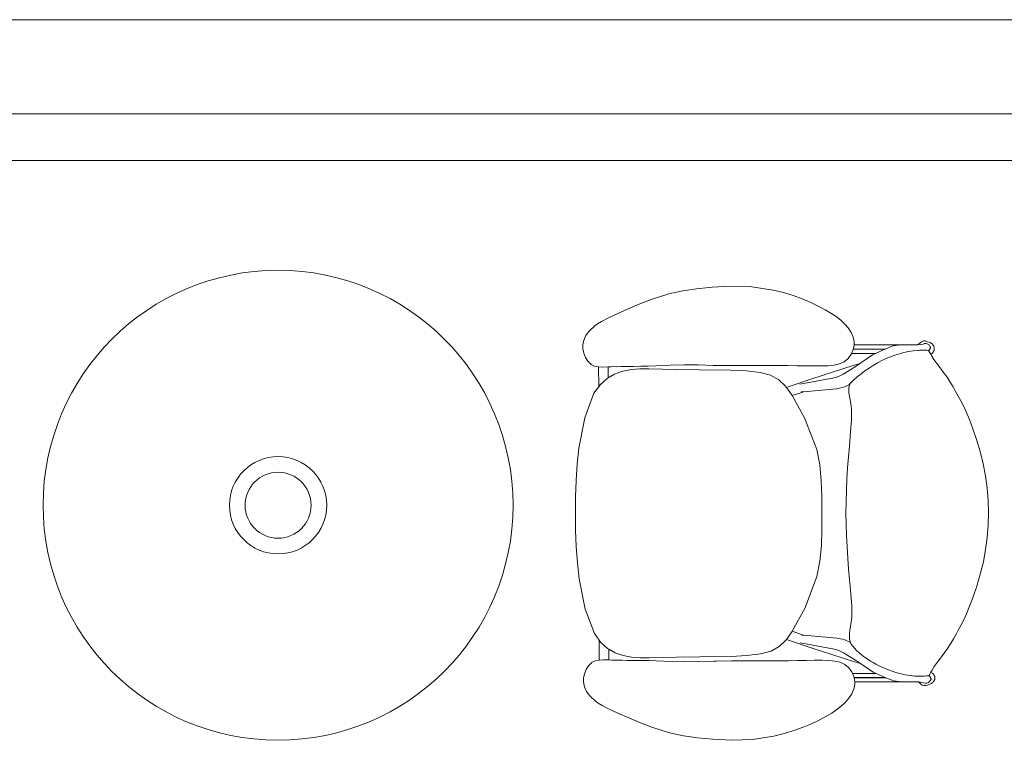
# Model space of a CAD drawing. Header units: millimetres. Extents: x 99250 to 122845, y -19292 to 18303.
# Tile 31 of 99: x 108256 to 109853, y 17133 to 18302. Entities that reach past the tile are written whole.
import ezdxf

# ---------------------------------------------------------------- set-up
doc = ezdxf.new("R2010")
doc.units = ezdxf.units.MM
doc.header["$MEASUREMENT"] = 0
doc.layers.add('IRISH HOUSE_HYD AIRPORT_DRAINAGE LAYOUT 1$0$GREY SCALE', color=8, linetype='Continuous')
doc.layers.add('IRISH HOUSE_HYD AIRPORT_DRAINAGE LAYOUT 1$0$GREYSCALE', color=8, linetype='Continuous', lineweight=0)
doc.layers.add('M-MEP-ELPR-EQUIP', color=6, linetype='Continuous', lineweight=20)

# ---------------------------------------------------------------- blocks, each defined once
blk = doc.blocks.new('IRISH HOUSE_HYD AIRPORT_DRAINAGE LAYOUT 1$0$FLOOR PLAN')
at = {"layer": 'IRISH HOUSE_HYD AIRPORT_DRAINAGE LAYOUT 1$0$GREYSCALE', "color": 8, "lineweight": 0, "ltscale": 0.2}
blk.add_line((21163.6, 18301.8), (1808.8, 18301.8), dxfattribs=at)
at = {"layer": 'IRISH HOUSE_HYD AIRPORT_DRAINAGE LAYOUT 1$0$GREYSCALE', "color": 8, "lineweight": 0, "ltscale": 0.25}
for p, q in [((21163.6, 18149.4), (1806, 18149.4)), ((6935.6, 18149.4), (21163.6, 18149.4)), ((8543.7, 18149.4), (21163.6, 18149.4)), ((21163.6, 18073.2), (6935.6, 18073.2))]:
    blk.add_line(p, q, dxfattribs=at)
at = {"layer": 'IRISH HOUSE_HYD AIRPORT_DRAINAGE LAYOUT 1$0$GREYSCALE', "color": 8, "lineweight": 0}
for p, q in [((9308.7, 17857.1), (9280.1, 17847.9)), ((9331.6, 17862.1), (9308.7, 17857.1)), ((9354, 17865.4), (9331.6, 17862.1)), ((9379.2, 17867.9), (9354, 17865.4)), ((9409.6, 17869.6), (9379.2, 17867.9)), ((9443.4, 17868.7), (9409.6, 17869.6)), ((9477.9, 17863.2), (9443.4, 17868.7)), ((9494.7, 17859.1), (9477.9, 17863.2)), ((9510.6, 17854.3), (9494.7, 17859.1)), ((9262, 17840.7), (9243, 17832.7)), ((9280.1, 17847.9), (9262, 17840.7)), ((9525.4, 17848.9), (9510.6, 17854.3)), ((9539, 17843.2), (9525.4, 17848.9)), ((9551.3, 17837.3), (9539, 17843.2)), ((9225, 17824.7), (9210, 17817.6)), ((9243, 17832.7), (9225, 17824.7)), ((9562.3, 17831.5), (9551.3, 17837.3)), ((9571.9, 17826), (9562.3, 17831.5)), ((9580.3, 17820.4), (9571.9, 17826)), ((9193.3, 17808.5), (9189.1, 17805.4)), ((9199.8, 17812.4), (9193.3, 17808.5)), ((9210, 17817.6), (9199.8, 17812.4)), ((9587.6, 17814.5), (9580.3, 17820.4)), ((9594.2, 17808.2), (9587.6, 17814.5)), ((9594.2, 17808.2), (9600, 17801.8)), ((9174.4, 17789.5), (9177, 17793.3)), ((9177, 17793.3), (9179.9, 17796.7)), ((9183.1, 17799.9), (9179.9, 17796.7)), ((9186.1, 17802.7), (9183.1, 17799.9)), ((9189.1, 17805.4), (9186.1, 17802.7)), ((9604.8, 17794.7), (9600, 17801.8)), ((9604.8, 17794.7), (9608.1, 17787)), ((9170.3, 17779.9), (9169.4, 17774.2)), ((9172.1, 17785), (9170.3, 17779.9)), ((9174.4, 17789.5), (9172.1, 17785)), ((9608.1, 17787), (9608.4, 17785.2)), ((9609.4, 17779.1), (9608.4, 17785.2)), ((9609.3, 17774.2), (9609.7, 17776.8)), ((9609.4, 17778.9), (9609.4, 17779.1)), ((9609.4, 17778.9), (9609.7, 17776.8)), ((9687.3, 17774.6), (9685.3, 17774.4)), ((9690.3, 17774.6), (9687.3, 17774.6)), ((9690.3, 17774.6), (9701.9, 17774.6)), ((9704.8, 17774.6), (9701.9, 17774.6)), ((9712.6, 17774.4), (9704.8, 17774.6)), ((9721.3, 17775.6), (9713, 17774.5)), ((9713, 17774.5), (9713.7, 17775.4)), ((9716.3, 17777.6), (9713.7, 17775.4)), ((9718.7, 17779.6), (9716.3, 17777.6)), ((9721.7, 17780.7), (9718.7, 17779.6)), ((9721.3, 17775.6), (9723.7, 17776.4)), ((9724.8, 17780.7), (9721.7, 17780.7)), ((9723.7, 17776.4), (9726.4, 17776.4)), ((9727.7, 17779.6), (9724.8, 17780.7)), ((9726.4, 17776.4), (9728.9, 17775.6)), ((9727.7, 17779.6), (9732.5, 17778)), ((9728.9, 17775.6), (9730.9, 17774.2)), ((9732.5, 17778), (9736.4, 17775.4)), ((9736.4, 17775.4), (9737.3, 17774.2)), ((9169.4, 17774.2), (9169.6, 17767.9)), ((9169.6, 17767.9), (9171.1, 17760.9)), ((9171.1, 17760.9), (9173.9, 17754.1)), ((9599.6, 17752.4), (9604.6, 17759.1)), ((9604.6, 17759.1), (9605.2, 17760.5)), ((9605.2, 17760.5), (9607.9, 17766.8)), ((9644.2, 17760.5), (9605.2, 17760.5)), ((9607.9, 17766.8), (9608, 17767.1)), ((9608, 17767.1), (9608.2, 17767.6)), ((9608, 17767.1), (9659, 17767.2)), ((9608.2, 17767.6), (9608.5, 17768.4)), ((9660.2, 17767.7), (9608.2, 17767.6)), ((9608.5, 17768.4), (9609.3, 17774.2)), ((9685.3, 17774.4), (9609.3, 17774.2)), ((9644.2, 17760.5), (9639.4, 17758.4)), ((9659, 17767.2), (9644.2, 17760.5)), ((9660.2, 17767.7), (9659, 17767.2)), ((9669.4, 17771.8), (9660.2, 17767.7)), ((9672.5, 17772.7), (9669.4, 17771.8)), ((9685.3, 17774.4), (9672.5, 17772.7)), ((9712.6, 17774.4), (9713, 17774.5)), ((9730.3, 17765.2), (9730.2, 17765.5)), ((9730.3, 17765.2), (9730.9, 17765.6)), ((9731.9, 17762.4), (9730.3, 17765.2)), ((9730.9, 17774.2), (9732.2, 17772.3)), ((9731.1, 17765.9), (9730.9, 17765.6)), ((9732.2, 17767.6), (9731.1, 17765.9)), ((9733.7, 17759.1), (9731.9, 17762.4)), ((9732.4, 17772), (9732.2, 17772.3)), ((9732.2, 17767.6), (9732.5, 17767.9)), ((9732.6, 17771.7), (9732.4, 17772)), ((9732.5, 17767.9), (9732.6, 17768.1)), ((9732.7, 17771.5), (9732.6, 17771.7)), ((9732.6, 17768.1), (9732.7, 17768.3)), ((9732.8, 17771.3), (9732.7, 17771.5)), ((9732.7, 17768.3), (9732.8, 17768.5)), ((9732.9, 17771.2), (9732.8, 17771.3)), ((9732.8, 17768.5), (9732.9, 17768.6)), ((9733, 17771.1), (9732.9, 17771.2)), ((9732.9, 17768.6), (9733, 17768.7)), ((9733, 17771), (9733, 17771.1)), ((9733.1, 17770.9), (9733, 17771)), ((9733, 17768.8), (9733.1, 17768.9)), ((9733, 17768.7), (9733, 17768.8)), ((9733.1, 17770.8), (9733.1, 17770.9)), ((9733.1, 17770.9), (9733.1, 17770.9)), ((9733.1, 17770.7), (9733.1, 17770.8)), ((9733.2, 17770.7), (9733.1, 17770.7)), ((9733.1, 17769), (9733.1, 17769.1)), ((9733.1, 17769.1), (9733.2, 17769.1)), ((9733.1, 17768.9), (9733.1, 17769)), ((9733.1, 17768.9), (9733.1, 17768.9)), ((9733.2, 17770.6), (9733.2, 17770.7)), ((9733.2, 17770.5), (9733.2, 17770.6)), ((9733.2, 17770.4), (9733.2, 17770.5)), ((9733.2, 17770.5), (9733.2, 17770.5)), ((9733.2, 17770.3), (9733.2, 17770.4)), ((9733.3, 17770.3), (9733.2, 17770.3)), ((9733.2, 17769.4), (9733.3, 17769.5)), ((9733.2, 17769.3), (9733.2, 17769.4)), ((9733.2, 17769.4), (9733.2, 17769.4)), ((9733.2, 17769.2), (9733.2, 17769.3)), ((9733.2, 17769.1), (9733.2, 17769.2)), ((9733.2, 17769.2), (9733.2, 17769.2)), ((9733.3, 17770.2), (9733.3, 17770.3)), ((9733.3, 17770.1), (9733.3, 17770.2)), ((9733.3, 17770.2), (9733.3, 17770.2)), ((9733.3, 17770), (9733.3, 17770.1)), ((9733.3, 17769.9), (9733.3, 17770)), ((9733.3, 17770), (9733.3, 17770)), ((9733.3, 17769.8), (9733.3, 17769.9)), ((9733.3, 17769.7), (9733.3, 17769.8)), ((9733.3, 17769.8), (9733.3, 17769.8)), ((9733.3, 17769.6), (9733.3, 17769.7)), ((9733.3, 17769.5), (9733.3, 17769.6)), ((9733.3, 17769.6), (9733.3, 17769.6)), ((9736.5, 17760.9), (9733.7, 17759.1)), ((9734.9, 17757), (9733.7, 17759.1)), ((9737.3, 17762.1), (9736.5, 17760.9)), ((9737.3, 17774.2), (9738, 17773.1)), ((9738, 17763.2), (9737.3, 17762.1)), ((9738, 17773.1), (9738.5, 17772.1)), ((9738.5, 17764.2), (9738, 17763.2)), ((9738.5, 17772.1), (9738.9, 17771.2)), ((9738.9, 17765.1), (9738.5, 17764.2)), ((9738.9, 17771.2), (9739.2, 17770.4)), ((9739.2, 17765.9), (9738.9, 17765.1)), ((9739.2, 17770.4), (9739.4, 17769.6)), ((9739.4, 17766.7), (9739.2, 17765.9)), ((9739.4, 17769.6), (9739.4, 17768.9)), ((9739.4, 17768.9), (9739.5, 17768.2)), ((9739.5, 17768.2), (9739.4, 17767.4)), ((9739.4, 17767.4), (9739.4, 17766.7)), ((9173.9, 17754.1), (9177.7, 17747.9)), ((9177.7, 17747.9), (9182.4, 17743.1)), ((9182.4, 17743.1), (9182.7, 17742.8)), ((9182.7, 17742.8), (9188.4, 17740)), ((9577.2, 17741.7), (9585.8, 17743.7)), ((9585.8, 17743.7), (9593.2, 17747.1)), ((9593.2, 17747.1), (9599.6, 17752.4)), ((9607.7, 17741.1), (9618.9, 17744.3)), ((9618.9, 17744.3), (9610.9, 17738.8)), ((9639.4, 17758.4), (9618.9, 17744.3)), ((9738.7, 17750.9), (9734.9, 17757)), ((9743.5, 17744.3), (9738.7, 17750.9)), ((9748.9, 17737.3), (9743.5, 17744.3)), ((9188.4, 17740), (9194.6, 17738.7)), ((9194.6, 17738.7), (9195, 17738.7)), ((9195, 17738.7), (9195, 17739)), ((9195, 17738.7), (9201.4, 17738.4)), ((9195, 17738.7), (9195.1, 17706.5)), ((9201.4, 17738.4), (9210.5, 17738.7)), ((9210.5, 17738.7), (9210.5, 17739)), ((9215.6, 17738.8), (9210.5, 17738.7)), ((9210.5, 17720.9), (9210.5, 17738.7)), ((9221, 17726.9), (9210.5, 17720.9)), ((9223.3, 17739.1), (9215.6, 17738.8)), ((9221, 17726.9), (9234, 17731.5)), ((9231.6, 17739.2), (9223.3, 17739)), ((9223.3, 17739), (9223.3, 17739.1)), ((9241, 17739.3), (9231.6, 17739.2)), ((9234, 17731.5), (9234.2, 17731.5)), ((9234.2, 17731.5), (9247.8, 17734.2)), ((9251.7, 17739.5), (9241, 17739.3)), ((9247.8, 17734.2), (9261.9, 17735.3)), ((9263.3, 17739.6), (9251.7, 17739.5)), ((9261.9, 17735.3), (9262, 17735.3)), ((9262, 17735.3), (9276.3, 17735.5)), ((9275.4, 17739.9), (9263.3, 17739.6)), ((9287.6, 17740.2), (9275.4, 17739.9)), ((9320.7, 17734.5), (9276.3, 17735.5)), ((9310.8, 17741.3), (9287.6, 17740.2)), ((9310.8, 17741.3), (9333.5, 17742)), ((9358.6, 17733.9), (9320.7, 17734.5)), ((9333.5, 17742), (9356.5, 17741.8)), ((9356.5, 17741.8), (9381.5, 17741.2)), ((9409.1, 17733.5), (9358.6, 17733.9)), ((9381.5, 17741.3), (9385.4, 17741.2)), ((9381.5, 17741.2), (9385.4, 17741.2)), ((9385.4, 17741.2), (9409.9, 17740.9)), ((9409.1, 17733.5), (9434.6, 17732.3)), ((9409.9, 17740.9), (9440.4, 17740.9)), ((9434.6, 17732.3), (9457, 17729.7)), ((9440.4, 17740.9), (9471.6, 17741)), ((9457, 17729.7), (9474, 17725.1)), ((9471.6, 17741), (9487, 17741)), ((9487, 17741), (9502.1, 17740.8)), ((9502.1, 17740.8), (9516.8, 17740.6)), ((9516.8, 17740.6), (9530.8, 17740.3)), ((9530.8, 17740.3), (9544, 17740.2)), ((9540.7, 17719.3), (9607.7, 17741.1)), ((9544, 17740.2), (9556.2, 17740.2)), ((9556.2, 17740.2), (9567.1, 17740.6)), ((9567.1, 17740.6), (9577.2, 17741.7)), ((9582.8, 17722.8), (9591.4, 17727.1)), ((9610.9, 17738.8), (9591.4, 17727.1)), ((9750.5, 17735.2), (9748.8, 17737.4)), ((9750.5, 17735.2), (9748.9, 17737.3)), ((9754.6, 17729.7), (9750.5, 17735.2)), ((9760.3, 17721.9), (9754.6, 17729.7)), ((9208.6, 17719.8), (9197.3, 17709.6)), ((9210.5, 17720.9), (9208.6, 17719.8)), ((9474, 17725.1), (9487.1, 17717.9)), ((9487.1, 17717.9), (9497.8, 17707.8)), ((9540.7, 17719.3), (9502.3, 17706.4)), ((9521.2, 17710.7), (9576.9, 17721.1)), ((9576.9, 17721.1), (9582.8, 17722.8)), ((9582.4, 17722.6), (9582.8, 17722.8)), ((9602.4, 17710.2), (9602.8, 17711.5)), ((9765.3, 17714.1), (9760.3, 17721.9)), ((9769.9, 17706.4), (9765.3, 17714.1)), ((9187.4, 17695.8), (9172.4, 17656.2)), ((9195.1, 17706.5), (9187.4, 17695.8)), ((9197.3, 17709.6), (9195.1, 17706.5)), ((9497.8, 17707.8), (9499.6, 17705.4)), ((9499.6, 17705.4), (9502.3, 17706.4)), ((9499.6, 17705.4), (9507.8, 17694)), ((9508.9, 17692.1), (9524.5, 17697.4)), ((9523.6, 17698), (9523.8, 17698)), ((9523.8, 17698), (9527.3, 17698.4)), ((9527.4, 17698.4), (9524.5, 17697.4)), ((9524.5, 17697.4), (9527.3, 17698.4)), ((9527.3, 17698.4), (9527.4, 17698.4)), ((9527.4, 17698.4), (9580.7, 17703)), ((9580.7, 17703), (9590.1, 17705)), ((9593.8, 17706.2), (9590.1, 17705)), ((9593.8, 17706.2), (9602.4, 17710.2)), ((9601, 17696.6), (9601.1, 17705.5)), ((9602.3, 17687.8), (9601, 17696.6)), ((9601.1, 17705.5), (9602.4, 17710.2)), ((9774.1, 17698.8), (9769.9, 17706.4)), ((9778.2, 17691.2), (9774.1, 17698.8)), ((9507.8, 17694), (9508.9, 17692.1)), ((9508.9, 17692.1), (9529.4, 17655.2)), ((9603.9, 17679.1), (9602.3, 17687.8)), ((9604.9, 17670.7), (9603.9, 17679.1)), ((9782.3, 17683.7), (9778.2, 17691.2)), ((9786.6, 17675.5), (9782.3, 17683.7)), ((9605.2, 17661.8), (9604.9, 17670.7)), ((9791.2, 17665.7), (9786.6, 17675.5)), ((9796.3, 17653.6), (9791.2, 17665.7)), ((9172.4, 17656.2), (9163.1, 17607)), ((9529.4, 17655.2), (9530, 17653.6)), ((9530, 17653.6), (9548.7, 17604.6)), ((9604.2, 17640.4), (9605, 17651.9)), ((9605, 17651.9), (9605.2, 17661.8)), ((9802, 17638.3), (9796.3, 17653.6)), ((9603.1, 17626.3), (9604.2, 17640.4)), ((9808, 17620.7), (9802, 17638.3)), ((9601.7, 17610), (9603.1, 17626)), ((9603.1, 17626), (9603.1, 17626.3)), ((9813.7, 17601.6), (9808, 17620.7)), ((9163.1, 17607), (9160.3, 17581)), ((9553.6, 17579.7), (9548.7, 17604.6)), ((9600.2, 17592.7), (9601.7, 17610)), ((9818.7, 17581.7), (9813.7, 17601.6)), ((9598.8, 17574.7), (9600.2, 17592.7)), ((9160.3, 17581), (9158.5, 17554.6)), ((9556.2, 17554), (9553.6, 17579.7)), ((9597.8, 17556.5), (9598.8, 17574.7)), ((9822.5, 17561.8), (9818.7, 17581.7)), ((9158.5, 17554.6), (9157.5, 17527.8)), ((9557.1, 17527.9), (9556.2, 17554)), ((9597, 17538.3), (9597.8, 17556.5)), ((9825.1, 17541.8), (9822.5, 17561.8)), ((9596.4, 17519.7), (9597, 17538.3)), ((9826.7, 17521.9), (9825.1, 17541.8)), ((9157.5, 17527.8), (9157.3, 17500.9)), ((9557.2, 17501.6), (9557.1, 17527.9)), ((9596.2, 17501.6), (9596.4, 17519.7)), ((9827.2, 17502), (9826.7, 17521.9)), ((9157.3, 17500.9), (9157.6, 17474)), ((9557.2, 17475.2), (9557.2, 17501.6)), ((9596.4, 17483.5), (9596.2, 17501.6)), ((9826.8, 17482.1), (9827.2, 17502)), ((9157.6, 17474), (9158.7, 17447.2)), ((9556.4, 17449.1), (9557.2, 17475.2)), ((9596.4, 17483.5), (9597.1, 17465)), ((9825.3, 17462.2), (9826.8, 17482.1)), ((9598, 17446.7), (9597.1, 17465)), ((9822.7, 17442.3), (9825.3, 17462.2)), ((9158.7, 17447.2), (9160.6, 17420.7)), ((9553.9, 17423.4), (9556.4, 17449.1)), ((9599.1, 17428.6), (9598, 17446.7)), ((9819, 17422.4), (9822.7, 17442.3)), ((9549.1, 17398.5), (9553.9, 17423.4)), ((9600.5, 17410.6), (9599.1, 17428.6)), ((9160.6, 17420.7), (9163.5, 17394.8)), ((9602.1, 17393.3), (9600.5, 17410.6)), ((9814, 17402.4), (9819, 17422.4)), ((9163.5, 17394.8), (9173, 17345.6)), ((9530.5, 17349.5), (9549.1, 17398.5)), ((9603.5, 17377.3), (9602.1, 17393.3)), ((9808.4, 17383.3), (9814, 17402.4)), ((9603.5, 17376.9), (9603.5, 17377.3)), ((9604.7, 17362.9), (9603.5, 17376.9)), ((9802.5, 17365.6), (9808.4, 17383.3)), ((9604.7, 17362.9), (9605.5, 17351.4)), ((9796.8, 17350.4), (9802.5, 17365.6)), ((9173, 17345.6), (9188.1, 17306.1)), ((9529.9, 17347.8), (9508.9, 17309.8)), ((9530.5, 17349.5), (9529.9, 17347.8)), ((9605.8, 17341.5), (9605.5, 17351.4)), ((9791.7, 17338.3), (9796.8, 17350.4)), ((9604.6, 17324.2), (9605.5, 17332.6)), ((9605.5, 17332.6), (9605.8, 17341.5)), ((9782.9, 17320.2), (9787.2, 17328.5)), ((9787.2, 17328.5), (9791.7, 17338.3)), ((9601.7, 17306.6), (9602.9, 17315.5)), ((9602.9, 17315.5), (9604.6, 17324.2)), ((9774.8, 17305.1), (9778.9, 17312.7)), ((9778.9, 17312.7), (9782.9, 17320.2)), ((9188.1, 17306.1), (9195.8, 17295.4)), ((9499.5, 17296.5), (9498.5, 17295.2)), ((9508.5, 17308.9), (9499.5, 17296.5)), ((9499.5, 17296.5), (9503, 17295.2)), ((9508.9, 17309.8), (9508.5, 17308.9)), ((9525.1, 17304.3), (9508.9, 17309.8)), ((9524.3, 17303.6), (9524.5, 17303.6)), ((9527.9, 17303.3), (9524.5, 17303.6)), ((9525.1, 17304.3), (9528.1, 17303.3)), ((9527.9, 17303.3), (9525.1, 17304.3)), ((9528.1, 17303.3), (9527.9, 17303.3)), ((9581.4, 17298.8), (9528.1, 17303.3)), ((9590.8, 17296.9), (9581.4, 17298.8)), ((9590.8, 17296.9), (9594.5, 17295.8)), ((9603.6, 17291.5), (9594.5, 17295.8)), ((9601.8, 17297.8), (9601.7, 17306.6)), ((9603.6, 17291.5), (9601.8, 17297.8)), ((9766, 17289.7), (9770.6, 17297.5)), ((9770.6, 17297.5), (9774.8, 17305.1)), ((9195.8, 17295.4), (9198, 17292.3)), ((9195.9, 17263.2), (9195.8, 17295.4)), ((9198, 17292.3), (9209.4, 17282.1)), ((9209.4, 17282.1), (9211.3, 17281)), ((9211.3, 17263.3), (9211.3, 17281)), ((9211.3, 17281), (9221.8, 17275)), ((9487.8, 17285), (9474.8, 17277.8)), ((9498.5, 17295.2), (9487.8, 17285)), ((9541.4, 17282.5), (9503, 17295.2)), ((9577.6, 17280.7), (9521.9, 17290.9)), ((9608.5, 17260.9), (9541.4, 17282.5)), ((9583.5, 17279.1), (9577.6, 17280.7)), ((9603.6, 17291.5), (9603.6, 17291.5)), ((9604.2, 17289.5), (9603.6, 17291.5)), ((9755.4, 17274.1), (9761, 17282)), ((9761, 17282), (9766, 17289.7)), ((9202.2, 17263.5), (9195.9, 17263.2)), ((9202.2, 17263.5), (9211.3, 17263.3)), ((9221.8, 17275), (9234.8, 17270.5)), ((9235, 17270.5), (9234.8, 17270.5)), ((9235, 17270.5), (9248.6, 17267.9)), ((9262.7, 17266.8), (9248.6, 17267.9)), ((9262.8, 17266.8), (9262.7, 17266.8)), ((9277.1, 17266.7), (9262.8, 17266.8)), ((9277.1, 17266.7), (9321.5, 17267.8)), ((9321.5, 17267.8), (9359.4, 17268.6)), ((9409.9, 17269.2), (9359.4, 17268.6)), ((9435.4, 17270.4), (9409.9, 17269.2)), ((9457.8, 17273.1), (9435.4, 17270.4)), ((9474.8, 17277.8), (9457.8, 17273.1)), ((9583.5, 17279.1), (9583.2, 17279.3)), ((9592.1, 17274.8), (9583.5, 17279.1)), ((9592.1, 17274.8), (9611.7, 17263.1)), ((9744.3, 17259.4), (9749.7, 17266.5)), ((9749.6, 17266.4), (9751.3, 17268.6)), ((9749.7, 17266.5), (9751.3, 17268.6)), ((9751.3, 17268.6), (9755.4, 17274.1)), ((9174.7, 17247.8), (9172, 17240.9)), ((9178.5, 17253.9), (9174.7, 17247.8)), ((9183.3, 17258.8), (9178.5, 17253.9)), ((9183.6, 17259), (9183.3, 17258.8)), ((9189.2, 17261.9), (9183.6, 17259)), ((9195.4, 17263.2), (9189.2, 17261.9)), ((9195.9, 17263.2), (9195.4, 17263.2)), ((9211.3, 17263.3), (9216.4, 17263.1)), ((9216.4, 17263.1), (9224.1, 17262.9)), ((9224.1, 17263), (9232.5, 17262.8)), ((9224.1, 17262.9), (9224.1, 17263)), ((9232.5, 17262.8), (9241.8, 17262.7)), ((9241.8, 17262.7), (9252.5, 17262.6)), ((9252.5, 17262.6), (9264.2, 17262.5)), ((9264.2, 17262.5), (9276.2, 17262.3)), ((9276.2, 17262.3), (9288.4, 17262)), ((9288.4, 17262), (9311.7, 17260.9)), ((9311.7, 17260.9), (9334.3, 17260.3)), ((9357.3, 17260.7), (9334.3, 17260.3)), ((9382.3, 17261.3), (9357.3, 17260.7)), ((9386.3, 17261.3), (9382.3, 17261.3)), ((9386.3, 17261.3), (9382.3, 17261.2)), ((9410.7, 17261.7), (9386.3, 17261.3)), ((9441.3, 17261.8), (9410.7, 17261.7)), ((9472.4, 17261.9), (9441.3, 17261.8)), ((9487.8, 17261.9), (9472.4, 17261.9)), ((9502.9, 17262.1), (9487.8, 17261.9)), ((9517.6, 17262.4), (9502.9, 17262.1)), ((9531.6, 17262.7), (9517.6, 17262.4)), ((9544.8, 17262.9), (9531.6, 17262.7)), ((9557, 17262.9), (9544.8, 17262.9)), ((9568, 17262.6), (9557, 17262.9)), ((9568, 17262.6), (9578, 17261.5)), ((9586.6, 17259.5), (9578, 17261.5)), ((9594.1, 17256.1), (9586.6, 17259.5)), ((9600.5, 17250.9), (9594.1, 17256.1)), ((9605.5, 17244.2), (9600.5, 17250.9)), ((9619.7, 17257.7), (9608.5, 17260.9)), ((9611.7, 17263.1), (9619.7, 17257.7)), ((9619.7, 17257.7), (9640.3, 17243.7)), ((9735.8, 17246.7), (9739.5, 17252.9)), ((9739.5, 17252.9), (9744.3, 17259.4)), ((9170.6, 17233.9), (9170.4, 17227.6)), ((9172, 17240.9), (9170.6, 17233.9)), ((9606.7, 17241.5), (9605.5, 17244.2)), ((9608.8, 17236.6), (9606.7, 17241.5)), ((9645.1, 17241.5), (9606.7, 17241.5)), ((9609.4, 17234.9), (9608.8, 17236.6)), ((9659.9, 17235), (9609.4, 17234.9)), ((9609.4, 17234.9), (9609.4, 17234.9)), ((9609.5, 17234.3), (9609.4, 17234.9)), ((9609.5, 17234.3), (9661.2, 17234.4)), ((9610.5, 17227.7), (9609.5, 17234.3)), ((9640.3, 17243.7), (9645.1, 17241.5)), ((9645.1, 17241.5), (9659.9, 17235)), ((9659.9, 17235), (9661.2, 17234.4)), ((9661.2, 17234.4), (9670.4, 17230.3)), ((9700.7, 17237.9), (9700.8, 17237.9)), ((9730.7, 17237.6), (9732.8, 17241.3)), ((9731.8, 17236.8), (9730.7, 17237.6)), ((9730.7, 17237.6), (9730.7, 17237.6)), ((9731.8, 17236.8), (9732, 17236.5)), ((9732, 17236.5), (9733.8, 17234)), ((9732.8, 17241.3), (9734.1, 17243.6)), ((9734, 17233.5), (9733.8, 17234)), ((9734.2, 17233), (9734, 17233.5)), ((9734, 17231.5), (9734.2, 17232)), ((9734.1, 17243.6), (9735.8, 17246.7)), ((9734.1, 17243.6), (9735.2, 17242.9)), ((9734.2, 17232.5), (9734.2, 17233)), ((9734.2, 17232), (9734.2, 17232.5)), ((9735.2, 17242.9), (9736.2, 17242.1)), ((9736.2, 17242.1), (9737, 17241.4)), ((9737, 17241.4), (9737.7, 17240.7)), ((9737.7, 17240.7), (9738.3, 17240.1)), ((9738.3, 17240.1), (9738.7, 17239.5)), ((9738.7, 17239.5), (9739.1, 17238.9)), ((9739.1, 17238.9), (9739.4, 17238.3)), ((9739.4, 17238.3), (9739.7, 17237.8)), ((9739.7, 17237.8), (9739.9, 17237.2)), ((9739.9, 17237.2), (9740.1, 17236.7)), ((9740.1, 17231.8), (9740, 17231.3)), ((9740.1, 17236.7), (9740.3, 17236.2)), ((9740.3, 17232.3), (9740.1, 17231.8)), ((9740.3, 17236.2), (9740.4, 17235.7)), ((9740.4, 17232.8), (9740.3, 17232.3)), ((9740.4, 17235.7), (9740.5, 17235.2)), ((9740.5, 17233.3), (9740.4, 17232.8)), ((9740.5, 17235.2), (9740.5, 17234.7)), ((9740.5, 17234.7), (9740.5, 17234.3)), ((9740.5, 17234.3), (9740.5, 17233.8)), ((9740.5, 17233.8), (9740.5, 17233.3)), ((9170.4, 17227.6), (9171.3, 17221.9)), ((9171.3, 17221.9), (9173.1, 17216.8)), ((9175.4, 17212.3), (9173.1, 17216.8)), ((9609.1, 17216.3), (9605.8, 17208.6)), ((9609.4, 17218.1), (9609.1, 17216.3)), ((9609.4, 17218.1), (9610.3, 17224.2)), ((9610.7, 17226.5), (9610.3, 17224.5)), ((9610.3, 17224.5), (9610.3, 17224.2)), ((9610.5, 17227.7), (9686.3, 17227.9)), ((9610.7, 17226.5), (9610.5, 17227.7)), ((9670.4, 17230.3), (9673.4, 17229.5)), ((9673.4, 17229.5), (9686.3, 17227.9)), ((9686.3, 17227.9), (9688.3, 17227.6)), ((9688.3, 17227.6), (9691.3, 17227.6)), ((9691.3, 17227.6), (9702.9, 17227.7)), ((9702.9, 17227.7), (9705.7, 17227.7)), ((9705.7, 17227.7), (9713.5, 17227.9)), ((9713.5, 17227.9), (9714, 17227.8)), ((9714.7, 17226.9), (9714, 17227.8)), ((9724.7, 17225.9), (9714, 17227.8)), ((9714.7, 17226.9), (9717.3, 17224.7)), ((9717.3, 17224.7), (9719.7, 17222.7)), ((9719.7, 17222.7), (9722.6, 17221.7)), ((9722.6, 17221.7), (9725.8, 17221.7)), ((9727.3, 17225.9), (9724.7, 17225.9)), ((9725.8, 17221.7), (9728.7, 17222.7)), ((9729.8, 17226.7), (9727.3, 17225.9)), ((9733.4, 17224.4), (9728.7, 17222.7)), ((9731.9, 17228.2), (9729.8, 17226.7)), ((9733.4, 17230.5), (9731.9, 17228.2)), ((9733.4, 17230.5), (9733.8, 17231)), ((9734.8, 17225.4), (9733.4, 17224.4)), ((9734, 17231.5), (9733.8, 17231)), ((9735.9, 17226.2), (9734.8, 17225.4)), ((9736.9, 17227), (9735.9, 17226.2)), ((9737.6, 17227.7), (9736.9, 17227)), ((9738.2, 17228.4), (9737.6, 17227.7)), ((9738.7, 17229), (9738.2, 17228.4)), ((9739.1, 17229.6), (9738.7, 17229)), ((9739.5, 17230.2), (9739.1, 17229.6)), ((9739.7, 17230.7), (9739.5, 17230.2)), ((9740, 17231.3), (9739.7, 17230.7)), ((9178, 17208.5), (9175.4, 17212.3)), ((9180.9, 17205.1), (9178, 17208.5)), ((9184.1, 17201.9), (9180.9, 17205.1)), ((9184.1, 17201.9), (9187.2, 17199.1)), ((9595.3, 17195.1), (9601, 17201.5)), ((9601, 17201.5), (9605.8, 17208.6)), ((9187.2, 17199.1), (9190.2, 17196.4)), ((9190.2, 17196.4), (9194.3, 17193.4)), ((9194.3, 17193.4), (9200.9, 17189.5)), ((9200.9, 17189.5), (9211.1, 17184.3)), ((9211.1, 17184.3), (9226.1, 17177.3)), ((9581.4, 17182.8), (9588.7, 17188.7)), ((9588.7, 17188.7), (9595.3, 17195.1)), ((9226.1, 17177.3), (9244.1, 17169.3)), ((9244.1, 17169.3), (9263.1, 17161.4)), ((9552.5, 17165.8), (9563.4, 17171.6)), ((9563.4, 17171.6), (9573, 17177.2)), ((9573, 17177.2), (9581.4, 17182.8)), ((9263.1, 17161.4), (9281.3, 17154.3)), ((9281.3, 17154.3), (9309.9, 17145.2)), ((9511.9, 17148.7), (9526.6, 17154.1)), ((9526.6, 17154.1), (9540.2, 17159.9)), ((9540.2, 17159.9), (9552.5, 17165.8)), ((9309.9, 17145.2), (9332.9, 17140.3)), ((9332.9, 17140.3), (9355.3, 17137)), ((9355.3, 17137), (9380.5, 17134.7)), ((9444.6, 17134.1), (9479.2, 17139.6)), ((9479.2, 17139.6), (9495.9, 17143.8)), ((9495.9, 17143.8), (9511.9, 17148.7)), ((9380.5, 17134.7), (9410.9, 17133)), ((9410.9, 17133), (9444.6, 17134.1))]:
    blk.add_line(p, q, dxfattribs=at)
at = {"layer": 'IRISH HOUSE_HYD AIRPORT_DRAINAGE LAYOUT 1$0$GREYSCALE', "color": 8, "lineweight": 0, "ltscale": 25}
blk.add_circle((8675.1, 17514.3), 381.1, dxfattribs=at)
at = {"layer": 'IRISH HOUSE_HYD AIRPORT_DRAINAGE LAYOUT 1$0$GREYSCALE', "color": 8, "lineweight": 0}
for radius in [78.9, 53.5]:
    blk.add_circle((8675.1, 17514.3), radius, dxfattribs=at)
for points, knots in [([(9730.2, 17765.5), (9726.6, 17765.6), (9720.7, 17765.8), (9694.7, 17764.7), (9651.7, 17751.5), (9617, 17726), (9601.5, 17710.2), (9600.8, 17709.5)], [0, 0, 0, 0, 0.547886, 0.900137, 3.99791, 7.254861, 7.397388, 7.397388, 7.397388, 7.397388]), ([(9730.7, 17237.6), (9725.5, 17237.4), (9715.5, 17236.9), (9693.7, 17237.9), (9653.7, 17249.6), (9619.1, 17269.5), (9604.2, 17289.5)], [0, 0, 0, 0, 0.799978, 1.535578, 3.324073, 7.205889, 7.205889, 7.205889, 7.205889])]:
    blk.add_open_spline(points, degree=3, knots=knots, dxfattribs=at)
blk = doc.blocks.new('IRISH HOUSE_HYD AIRPORT_DRAINAGE LAYOUT 1')
at = {"layer": 'IRISH HOUSE_HYD AIRPORT_DRAINAGE LAYOUT 1$0$GREY SCALE'}
blk.add_blockref('IRISH HOUSE_HYD AIRPORT_DRAINAGE LAYOUT 1$0$FLOOR PLAN', (0, 0), dxfattribs=at)

msp = doc.modelspace()

# ---------------------------------------------------------------- block references
at = {"layer": 'M-MEP-ELPR-EQUIP'}
msp.add_blockref('IRISH HOUSE_HYD AIRPORT_DRAINAGE LAYOUT 1', (100000, 0), dxfattribs=at)

doc.saveas('drawing.dxf')
